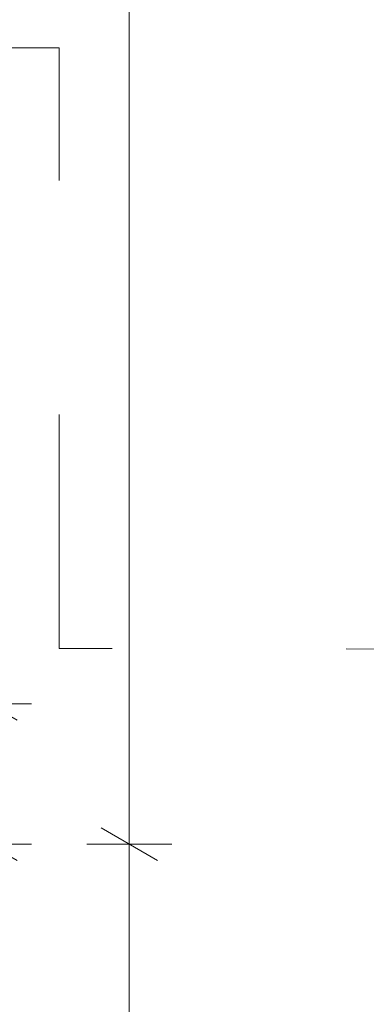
# Model space of a CAD drawing. Header units: centimetres. Extents: x -520 to 22173, y -1503 to 4054.
# Tile 21 of 82: x 1709 to 1783, y 1713 to 1923. Entities that reach past the tile are written whole.
import ezdxf

# ---------------------------------------------------------------- set-up
doc = ezdxf.new("R2010")
doc.units = ezdxf.units.CM
doc.header["$LTSCALE"] = 0.1
doc.header["$MEASUREMENT"] = 0
doc.linetypes.add('Przerywana długa', pattern=[1000, 500, -500])
doc.linetypes.add('Wipeout_Contour', pattern=[1000, 0, -1000])
doc.layers.add('5_opisy.K_IR', color=7, linetype='Continuous')
doc.layers.add('5_wymiary.K_IR', color=7, linetype='Continuous')
doc.styles.add('GENERATED_STYLE_2', font='txt')
doc.dimstyles.new('GENERATED_STYLE__3', dxfattribs={"dimtxt": 18, "dimasz": 9.178744, "dimexe": 0.18, "dimexo": 2, "dimgap": 0.09, "dimtad": 1, "dimdec": 0, "dimzin": 0, "dimdsep": 46, "dimtxsty": 'GENERATED_STYLE_2', "dimblk": 'ARROWHEAD_2', "dimblk1": 'ARROWHEAD_2', "dimblk2": 'ARROWHEAD_2', "dimcen": 0.09, "dimclrd": 1, "dimclre": 1, "dimclrt": 1, "dimadec": 1, "dimazin": 0, "dimtfac": 1, "dimtdec": 4, "dimtmove": 0, "dimatfit": 3, "dimfxl": 1, "dimtolj": 1, "dimtzin": 0, "dimarcsym": 0})

# ---------------------------------------------------------------- blocks, each defined once
blk = doc.blocks.new('*D106')
at = {"layer": '5_wymiary.K_IR', "color": 1, "linetype": 'Continuous', "lineweight": 0}
for p, q in [((1696.32, 1750.34), (1708.4, 1743.37)), ((1711.42, 1746.85), (1693.3, 1746.85)), ((1702.36, 1591.14), (1702.36, 1746.85)), ((1696.32, 1594.63), (1708.4, 1587.66)), ((1711.42, 1591.14), (1693.3, 1591.14)), ((1702.36, 1585.24), (1702.36, 1591.14))]:
    blk.add_line(p, q, dxfattribs=at)
at = {"layer": '5_wymiary.K_IR', "color": 1, "lineweight": 0, "insert": (1699.05, 1630.34), "char_height": 18, "attachment_point": 7, "rotation": 90, "style": 'GENERATED_STYLE_2'}
blk.add_mtext('\\A1;{\\pql;\\fArial|b0|i1|c238|p38;155\\fArial|b0|i1|c238|p38;\\A1{\\H.66x;\\S5^  ;}}', dxfattribs=at)
at = {"color": 254, "linetype": 'Wipeout_Contour', "lineweight": 0, "ltscale": 9462.151468}
blk.add_wipeout([(1698.76, 1630.34), (1698.76, 1680.33), (1680.76, 1680.33), (1680.76, 1630.34)], dxfattribs=at).dxf.layer = '5_wymiary.K_IR'
at = {"color": 254, "linetype": 'Wipeout_Contour', "lineweight": 0, "ltscale": 9672.458347}
blk.add_wipeout([(1698.76, 1716.04), (1698.76, 1743.36), (1680.76, 1743.36), (1680.76, 1716.04)], dxfattribs=at).dxf.layer = '5_wymiary.K_IR'
at = {"layer": '5_wymiary.K_IR', "color": 1, "lineweight": 0, "insert": (1698.76, 1716.04), "char_height": 18, "attachment_point": 7, "rotation": 90, "style": 'GENERATED_STYLE_2'}
blk.add_mtext('\\A1;{\\pql;\\fArial|b0|i1|c238|p38;30}', dxfattribs=at)
blk = doc.blocks.new('ARROWHEAD_2')
at = {"color": 0, "linetype": 'Continuous', "lineweight": 0}
for p, q in [((-0.378, -0.655), (0.378, 0.655)), ((0, 0), (-1, 0))]:
    blk.add_line(p, q, dxfattribs=at)
blk = doc.blocks.new('*D107')
at = {"layer": '5_wymiary.K_IR', "color": 1, "linetype": 'Continuous', "lineweight": 0}
for p, q in [((1696.32, 1780.34), (1708.4, 1773.37)), ((1711.42, 1776.85), (1693.3, 1776.85)), ((1702.36, 1746.85), (1702.36, 1776.85)), ((1696.32, 1750.34), (1708.4, 1743.37)), ((1711.42, 1746.85), (1693.3, 1746.85))]:
    blk.add_line(p, q, dxfattribs=at)
blk = doc.blocks.new('*D108')
at = {"layer": '5_wymiary.K_IR', "color": 1, "linetype": 'Continuous', "lineweight": 0}
for p, q in [((1696.32, 2120.34), (1708.4, 2113.37)), ((1711.42, 2116.85), (1693.3, 2116.85)), ((1702.36, 1776.85), (1702.36, 2116.85)), ((1696.32, 1780.34), (1708.4, 1773.37)), ((1711.42, 1776.85), (1693.3, 1776.85))]:
    blk.add_line(p, q, dxfattribs=at)
at = {"color": 254, "linetype": 'Wipeout_Contour', "lineweight": 0, "ltscale": 10270.529755}
blk.add_wipeout([(1698.76, 1912.7), (1698.76, 1953.68), (1680.76, 1953.68), (1680.76, 1912.7)], dxfattribs=at).dxf.layer = '5_wymiary.K_IR'
at = {"layer": '5_wymiary.K_IR', "color": 1, "lineweight": 0, "insert": (1698.76, 1912.7), "char_height": 18, "attachment_point": 7, "rotation": 90, "style": 'GENERATED_STYLE_2'}
blk.add_mtext('\\A1;{\\pql;\\fArial|b0|i1|c238|p38;340}', dxfattribs=at)
at = {"color": 254, "linetype": 'Wipeout_Contour', "lineweight": 0, "ltscale": 10780.837443}
blk.add_wipeout([(1698.76, 2086.04), (1698.76, 2113.36), (1680.76, 2113.36), (1680.76, 2086.04)], dxfattribs=at).dxf.layer = '5_wymiary.K_IR'
at = {"layer": '5_wymiary.K_IR', "color": 1, "lineweight": 0, "insert": (1698.76, 2086.04), "char_height": 18, "attachment_point": 7, "rotation": 90, "style": 'GENERATED_STYLE_2'}
blk.add_mtext('\\A1;{\\pql;\\fArial|b0|i1|c238|p38;30}', dxfattribs=at)
blk = doc.blocks.new('*D111')
at = {"layer": '5_wymiary.K_IR', "color": 1, "linetype": 'Continuous', "lineweight": 0}
for p, q in [((1726.32, 1750.34), (1738.4, 1743.37)), ((1741.42, 1746.85), (1723.3, 1746.85)), ((1732.36, 1591.14), (1732.36, 1746.85)), ((1726.32, 1594.63), (1738.4, 1587.66)), ((1741.42, 1591.14), (1723.3, 1591.14)), ((1732.36, 1585.24), (1732.36, 1591.14))]:
    blk.add_line(p, q, dxfattribs=at)
at = {"layer": '5_wymiary.K_IR', "color": 1, "lineweight": 0, "insert": (1729.05, 1644), "char_height": 18, "attachment_point": 7, "rotation": 90, "style": 'GENERATED_STYLE_2'}
blk.add_mtext('\\A1;{\\pql;\\fArial|b0|i1|c238|p38;155\\fArial|b0|i1|c238|p38;\\A1{\\H.66x;\\S5^  ;}}', dxfattribs=at)
at = {"color": 254, "linetype": 'Wipeout_Contour', "lineweight": 0, "ltscale": 9586.211898}
blk.add_wipeout([(1728.76, 1644), (1728.76, 1693.99), (1710.76, 1693.99), (1710.76, 1644)], dxfattribs=at).dxf.layer = '5_wymiary.K_IR'
blk = doc.blocks.new('*D112')
at = {"layer": '5_wymiary.K_IR', "color": 1, "linetype": 'Continuous', "lineweight": 0}
for p, q in [((1732.36, 2146.85), (1732.36, 2152.76)), ((1738.4, 2143.37), (1726.32, 2150.34)), ((1741.42, 2146.85), (1723.3, 2146.85)), ((1732.36, 1746.85), (1732.36, 2146.85)), ((1726.32, 1750.34), (1738.4, 1743.37)), ((1741.42, 1746.85), (1723.3, 1746.85))]:
    blk.add_line(p, q, dxfattribs=at)
at = {"color": 254, "linetype": 'Wipeout_Contour', "lineweight": 0, "ltscale": 10390.782857}
blk.add_wipeout([(1728.76, 1926.36), (1728.76, 1967.34), (1710.76, 1967.34), (1710.76, 1926.36)], dxfattribs=at).dxf.layer = '5_wymiary.K_IR'
at = {"layer": '5_wymiary.K_IR', "color": 1, "lineweight": 0, "insert": (1728.76, 1926.36), "char_height": 18, "attachment_point": 7, "rotation": 90, "style": 'GENERATED_STYLE_2'}
blk.add_mtext('\\A1;{\\pql;\\fArial|b0|i1|c238|p38;400}', dxfattribs=at)
blk = doc.blocks.new('Wymiary_6', base_point=(1702.36, 1591.14))
at = {"layer": '5_wymiary.K_IR', "color": 1, "linetype": 'Continuous', "lineweight": 0}
dim = blk.add_linear_dim(base=(1702.36, 1746.85), p1=(1648.07, 1591.14), p2=(1582.36, 1746.85), angle=90, dimstyle='GENERATED_STYLE__3', dxfattribs=at)
dim.commit()
dim.dimension.update_dxf_attribs({"geometry": '*D106', "text_midpoint": (1689.76, 1675.24), "dimtype": 160, "text_rotation": 90})
dim = blk.add_linear_dim(base=(1702.36, 1776.85), p1=(1582.36, 1746.85), p2=(1582.36, 1776.85), angle=90, dimstyle='GENERATED_STYLE__3', dxfattribs=at)
dim.commit()
dim.dimension.update_dxf_attribs({"geometry": '*D107', "text_midpoint": (1689.76, 1729.77), "dimtype": 160, "text_rotation": 90})
dim = blk.add_linear_dim(base=(1702.36, 2116.85), p1=(1582.36, 1776.85), p2=(1582.36, 2116.85), angle=90, dimstyle='GENERATED_STYLE__3', dxfattribs=at)
dim.commit()
dim.dimension.update_dxf_attribs({"geometry": '*D108', "text_midpoint": (1689.76, 1933.29), "dimtype": 160, "text_rotation": 90})
blk = doc.blocks.new('Wymiary_7', base_point=(1732.36, 1591.14))
at = {"layer": '5_wymiary.K_IR', "color": 1, "linetype": 'Continuous', "lineweight": 0}
dim = blk.add_linear_dim(base=(1732.36, 1746.85), p1=(1648.07, 1591.14), p2=(1582.36, 1746.85), angle=90, dimstyle='GENERATED_STYLE__3', dxfattribs=at)
dim.commit()
dim.dimension.update_dxf_attribs({"geometry": '*D111', "text_midpoint": (1719.76, 1688.89), "dimtype": 160, "text_rotation": 90})
dim = blk.add_linear_dim(base=(1732.36, 2146.85), p1=(1582.36, 1746.85), p2=(1582.36, 2146.85), angle=90, dimstyle='GENERATED_STYLE__3', dxfattribs=at)
dim.commit()
dim.dimension.update_dxf_attribs({"geometry": '*D112', "text_midpoint": (1719.76, 1946.95), "dimtype": 160, "text_rotation": 90})

msp = doc.modelspace()

# ---------------------------------------------------------------- linework, layer by layer
at = {"layer": '5_opisy.K_IR', "color": 252, "linetype": 'Przerywana długa', "lineweight": 15}
msp.add_lwpolyline([(3066.13, 531.7), (3066.3, 751.35), (2686.32, 1408.83), (2028.72, 1788.15), (1717.37, 1788.69), (1717.37, 1917.08), (1567.36, 1917.08), (1567.37, 1589.26)], dxfattribs=at)

# ---------------------------------------------------------------- next in the draw order: block references
at = {"layer": '5_wymiary.K_IR', "color": 1, "linetype": 'Continuous', "lineweight": 0}
msp.add_blockref('Wymiary_6', (1702.36, 1591.14), dxfattribs=at)

# ---------------------------------------------------------------- next in the draw order: block references
msp.add_blockref('Wymiary_7', (1732.36, 1591.14), dxfattribs=at)

doc.saveas('drawing.dxf')
